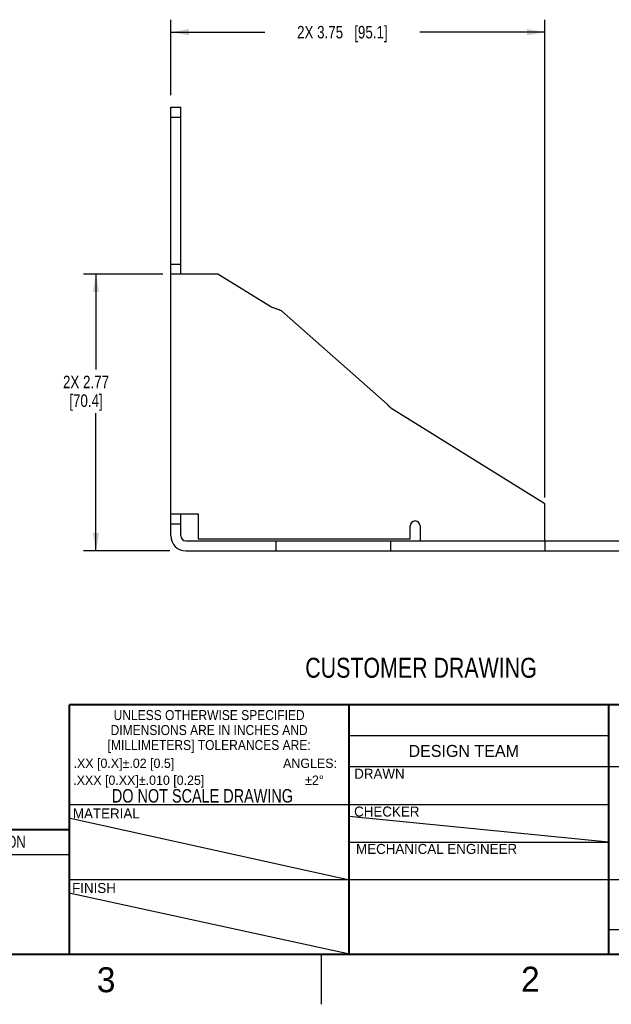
# Model space of a CAD drawing. Header units: inches. Extents: x 0 to 34, y 0 to 22.
# Tile 4 of 14: x 22.5 to 28.4, y 0 to 9.9. Entities that reach past the tile are written whole.
import ezdxf

# ---------------------------------------------------------------- set-up
doc = ezdxf.new("R2010")
doc.units = ezdxf.units.IN
doc.header["$LTSCALE"] = 1.87
doc.header["$MEASUREMENT"] = 0
doc.layers.get('0').update_dxf_attribs({"linetype": 'CONTINUOUS'})
doc.layers.add('DETAIL', color=7, linetype='CONTINUOUS')
doc.layers.add('DIMENSIONS', color=7, linetype='CONTINUOUS')
doc.styles.get("Standard").update_dxf_attribs({"font": 'txt', "width": 0.8})
doc.styles.add('TEXTSTYLE_2', font='txt')
doc.styles.add('TEXTSTYLE_3', font='gdt')
doc.styles.add('TEXTSTYLE_4', font='txt', dxfattribs={"width": 0.9})
doc.dimstyles.new('DIMSTYLE_1', dxfattribs={"dimtxt": 0.125, "dimasz": 0.18, "dimexe": 0.18, "dimexo": 0.0625, "dimgap": 0.09, "dimtad": 0, "dimtih": 1, "dimtoh": 1, "dimzin": 4, "dimdsep": 46, "dimtxsty": 'STANDARD', "dimblk": '_FILLED', "dimblk1": '_FILLED', "dimblk2": '_FILLED', "dimcen": 0.09, "dimadec": 0, "dimazin": 0, "dimtp": 0.01, "dimtm": 0.01, "dimtfac": 1, "dimtofl": 0, "dimtmove": 0, "dimatfit": 3, "dimldrblk": '_FILLED', "dimfxl": 1, "dimtolj": 1, "dimtzin": 4, "dimarcsym": 0})

# ---------------------------------------------------------------- blocks, each defined once
blk = doc.blocks.new('_FILLED')
at = {"color": 0, "linetype": 'BYBLOCK'}
blk.add_solid([(0, 0), (-1, 0.174), (-1, -0.174)], dxfattribs=at)
blk = doc.blocks.new('*D13')
at = {"layer": 'DIMENSIONS', "color": 2, "linetype": 'CONTINUOUS'}
for p, q in [((23.997, 9.1011), (23.997, 9.8581)), ((27.742, 5.073), (27.742, 9.8581)), ((23.997, 9.7331), (24.9389, 9.7331)), ((27.742, 9.7331), (26.4889, 9.7331))]:
    blk.add_line(p, q, dxfattribs=at)
at = {"layer": 'DIMENSIONS', "color": 2, "linetype": 'CONTINUOUS', "xscale": 0.18, "yscale": 0.18, "zscale": 0.18, "rotation": 180}
blk.add_blockref('_FILLED', (23.997, 9.7331), dxfattribs=at)
at = {"layer": 'DIMENSIONS', "color": 2, "linetype": 'CONTINUOUS', "xscale": 0.18, "yscale": 0.18, "zscale": 0.18}
blk.add_blockref('_FILLED', (27.742, 9.7331), dxfattribs=at)
at = {"layer": 'DIMENSIONS', "color": 2, "linetype": 'CONTINUOUS', "insert": (25.7139, 9.7956), "char_height": 0.125, "width": 1.425, "attachment_point": 2, "line_spacing_factor": 0.9}
blk.add_mtext('2X 3.75{\\Ftxt.shx;\\W1.000000;\\H0.125000; }[95.1]', dxfattribs=at)
blk = doc.blocks.new('*D14')
at = {"layer": 'DIMENSIONS', "color": 2, "linetype": 'CONTINUOUS'}
for p, q in [((23.9151, 7.3105), (23.122, 7.3105)), ((23.247, 7.3105), (23.247, 6.3562)), ((23.247, 4.5391), (23.247, 5.9187)), ((23.9847, 4.5391), (23.122, 4.5391))]:
    blk.add_line(p, q, dxfattribs=at)
at = {"layer": 'DIMENSIONS', "color": 2, "linetype": 'CONTINUOUS', "xscale": 0.18, "yscale": 0.18, "zscale": 0.18}
for p, rotation in [((23.247, 7.3105), 90), ((23.247, 4.5391), 270)]:
    blk.add_blockref('_FILLED', p, dxfattribs=dict(at, rotation=rotation))
at = {"layer": 'DIMENSIONS', "color": 2, "linetype": 'CONTINUOUS', "insert": (23.147, 6.2937), "char_height": 0.125, "width": 0.7, "attachment_point": 2, "line_spacing_factor": 0.9}
blk.add_mtext('2X 2.77\\P[70.4]', dxfattribs=at)

msp = doc.modelspace()

# ---------------------------------------------------------------- linework, layer by layer
at = {"color": 3, "linetype": 'CONTINUOUS'}
for p, q in [((23.997, 4.6891), (23.997, 8.9831)), ((24.4684, 7.3105), (23.9983, 7.3105)), ((24.997, 6.982), (24.4684, 7.3105)), ((26.1637, 6.0096), (25.103, 6.942)), ((27.742, 5.0105), (26.1991, 5.9696)), ((27.742, 4.6391), (27.742, 5.0105)), ((23.997, 4.9105), (24.2684, 4.9105)), ((24.2684, 4.9105), (24.2684, 4.6605)), ((26.392, 4.6605), (26.392, 4.7891)), ((26.492, 4.7891), (26.492, 4.6391)), ((24.2684, 4.6605), (26.392, 4.6605)), ((24.147, 4.5391), (30.147, 4.5391))]:
    msp.add_line(p, q, dxfattribs=at)
at = {"color": 7, "linetype": 'CONTINUOUS'}
for p, q in [((23.997, 8.9831), (24.097, 8.9831)), ((24.097, 7.3117), (24.097, 8.9831)), ((23.997, 8.8831), (24.097, 8.8831)), ((23.997, 7.4105), (24.097, 7.4105)), ((24.097, 4.6891), (24.097, 4.9105)), ((23.997, 4.8105), (24.097, 4.8105)), ((24.147, 4.6391), (30.147, 4.6391)), ((25.047, 4.6391), (25.047, 4.5391)), ((26.197, 4.6391), (26.197, 4.5391)), ((27.742, 4.6391), (27.742, 4.5391))]:
    msp.add_line(p, q, dxfattribs=at)
at = {"color": 2, "linetype": 'CONTINUOUS'}
msp.add_line((20.48, 1.5), (22.98, 1.5), dxfattribs=at)
at = {"color": 7, "linetype": 'CONTINUOUS', "const_width": 0.02}
msp.add_lwpolyline([(20.48, 1.75), (22.98, 1.75)], dxfattribs=at)
at = {"color": 3, "linetype": 'CONTINUOUS'}
for centre, radius, start, end in [((26.442, 4.7891), 0.05, 0.00002, 180), ((24.147, 4.6891), 0.15, 180, 270)]:
    msp.add_arc(centre, radius, start, end, dxfattribs=at)
at = {"color": 7, "linetype": 'CONTINUOUS'}
msp.add_arc((24.147, 4.6891), 0.05, 180, 270, dxfattribs=at)
at = {"color": 3, "linetype": 'CONTINUOUS'}
for points, knots in [([(23.9983, 7.3105), (23.998, 7.3105), (23.9974, 7.3106), (23.997, 7.3112), (23.997, 7.3116), (23.997, 7.3117)], [0, 0, 0, 0, 0.515269, 0.737649, 1, 1, 1, 1]), ([(25.103, 6.942), (25.0956, 6.9456), (25.0795, 6.9526), (25.0538, 6.9623), (25.0259, 6.9721), (25.0067, 6.9787), (24.997, 6.982)], [0, 0, 0, 0, 0.218906, 0.464009, 0.727395, 1, 1, 1, 1]), ([(26.1991, 5.9696), (26.1926, 5.9762), (26.1801, 5.9889), (26.1686, 6.0025), (26.1637, 6.0096)], [0, 0, 0, 0, 0.518061, 1, 1, 1, 1])]:
    msp.add_open_spline(points, degree=3, knots=knots, dxfattribs=at)
at = {"layer": 'DETAIL', "color": 2, "linetype": 'CONTINUOUS'}
for p, q in [((25.78, 2.69), (28.38, 2.69)), ((25.78, 2.38), (28.61, 2.38)), ((22.98, 2), (28.38, 2)), ((25.78, 1.625), (28.38, 1.625)), ((22.98, 1.25), (33.5, 1.25)), ((28.38, 0.75), (33.5, 0.75)), ((25.5, 0.5), (25.5, 0))]:
    msp.add_line(p, q, dxfattribs=at)
at = {"layer": 'DETAIL', "color": 7, "linetype": 'CONTINUOUS'}
for p, q in [((28.3781, 1.6226), (25.7807, 1.8817)), ((25.7866, 1.2443), (22.9747, 1.8638)), ((25.7836, 0.5026), (22.9777, 1.1132))]:
    msp.add_line(p, q, dxfattribs=at)
at = {"layer": 'DETAIL', "color": 7, "linetype": 'CONTINUOUS', "const_width": 0.02}
for points in [[(22.98, 3), (33.5, 3)], [(22.98, 3), (22.98, 0.5)], [(25.78, 3), (25.78, 0.5)], [(28.38, 3), (28.38, 0.5)], [(0.5, 0.5), (33.5, 0.5)]]:
    msp.add_lwpolyline(points, dxfattribs=at)

# ---------------------------------------------------------------- texts
at = {"color": 2, "linetype": 'CONTINUOUS', "insert": (21.6796, 1.6868), "char_height": 0.12, "width": 2.112, "attachment_point": 2, "line_spacing_factor": 0.9}
msp.add_mtext('THIRD ANGLE PROJECTION', dxfattribs=at)
at = {"layer": 'DETAIL', "color": 7, "linetype": 'CONTINUOUS', "attachment_point": 2, "line_spacing_factor": 0.9}
for s, insert, char_height, width in [('CUSTOMER DRAWING', (26.5014, 3.4696), 0.2, 2.56), ('DO NOT SCALE DRAWING', (24.3126, 2.1549), 0.135, 2.16)]:
    msp.add_mtext(s, dxfattribs=dict(at, insert=insert, char_height=char_height, width=width))
at = {"layer": 'DETAIL', "color": 2, "linetype": 'CONTINUOUS', "line_spacing_factor": 0.9}
for s, insert, char_height, width, attachment_point, style in [('UNLESS OTHERWISE SPECIFIED\\PDIMENSIONS ARE IN INCHES AND\\P[MILLIMETERS] TOLERANCES ARE:', (24.3799, 2.9459), 0.1, 2.61, 2, 'TEXTSTYLE_4'), ('DESIGN TEAM', (26.3763, 2.5968), 0.12, 1.32, 1, 'TEXTSTYLE_2'), ('.XX [0.X]\\Fgdt;{\\Fgdt;`}\\Ftxt;.02 [0.5]', (23.0222, 2.4598), 0.093, 1.7825, 1, 'TEXTSTYLE_2'), ('ANGLES:', (25.1207, 2.4598), 0.093, 0.651, 1, 'TEXTSTYLE_2'), ('.XXX [0.XX]\\Fgdt;{\\Fgdt;`}\\Ftxt;.010 [0.25]', (23.0191, 2.2902), 0.093, 2.1545, 1, 'TEXTSTYLE_2'), ('{\\Fgdt;`}\\Ftxt;2\\Fgdt;{\\Fgdt;~}', (25.3404, 2.2902), 0.093, 0.2635, 1, 'TEXTSTYLE_3'), ('DRAWN', (25.8322, 2.3586), 0.1, 0.5, 1, 'TEXTSTYLE_2'), ('CHECKER', (25.8315, 1.98), 0.1, 0.7, 1, 'TEXTSTYLE_2'), ('MATERIAL', (23.0161, 1.9609), 0.1, 0.8, 1, 'TEXTSTYLE_2'), ('MECHANICAL ENGINEER', (25.8509, 1.6057), 0.1, 1.9, 1, 'TEXTSTYLE_2'), ('FINISH', (23.0078, 1.2144), 0.1, 0.6, 1, 'TEXTSTYLE_2'), ('3', (23.2555, 0.371), 0.25, 0.25, 1, 'TEXTSTYLE_2'), ('2', (27.5035, 0.3763), 0.25, 0.25, 1, 'TEXTSTYLE_2')]:
    msp.add_mtext(s, dxfattribs=dict(at, insert=insert, char_height=char_height, width=width, attachment_point=attachment_point, style=style))

# ---------------------------------------------------------------- dimensions: what is measured, and where the dimension line sits
at = {"layer": 'DIMENSIONS', "color": 2, "linetype": 'CONTINUOUS'}
dim = msp.add_linear_dim(base=(27.741979, 9.733114), p1=(23.996977, 9.101099), p2=(27.741979, 5.073014), text='2X <>', dimstyle='DIMSTYLE_1', dxfattribs=at)
dim.commit()
dim.dimension.update_dxf_attribs({"geometry": '*D13', "text_midpoint": (25.613881, 9.733114), "dimtype": 160})
dim = msp.add_linear_dim(base=(23.247, 7.3105), p1=(23.9847, 4.5391), p2=(23.9151, 7.3105), angle=90, text='2X <>', dimstyle='DIMSTYLE_1', dxfattribs=at)
dim.commit()
dim.dimension.update_dxf_attribs({"geometry": '*D14', "text_midpoint": (23.147, 6.1375), "dimtype": 160})

doc.saveas('drawing.dxf')
